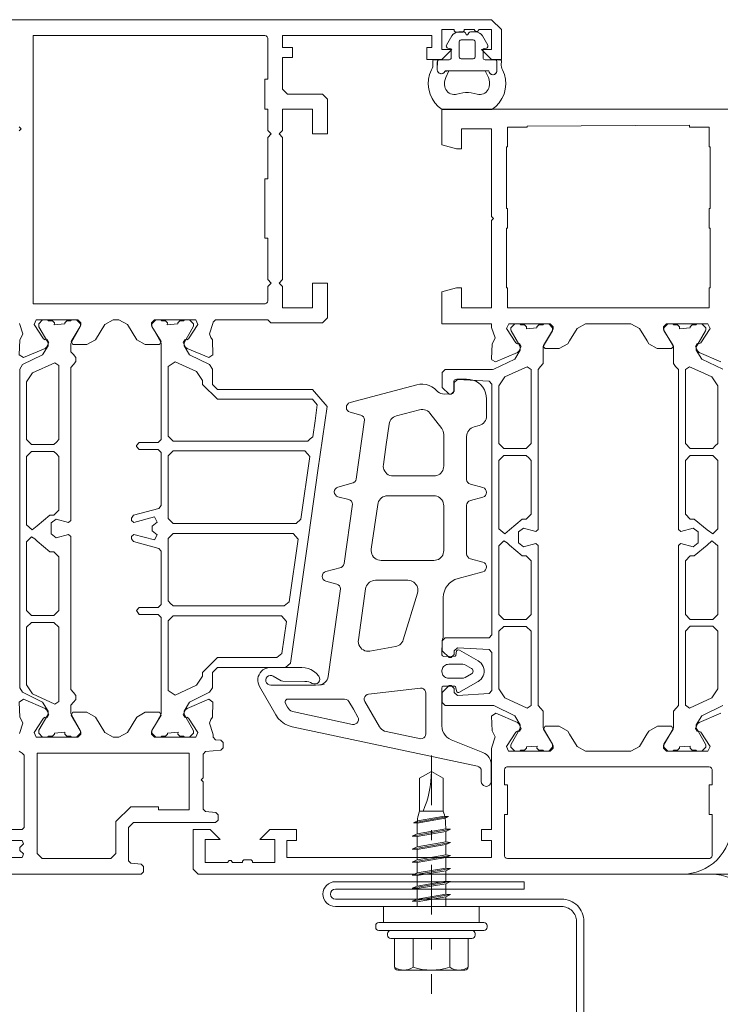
# Paper-space layout 'AD-03 DETAL MONTAŻU OKNA' of a CAD drawing. Header units: millimetres. Extents: x 0 to 420, y 0 to 297.
# Tile 18 of 40: x 161.52 to 168.57, y 46.34 to 56.25. Entities that reach past the tile are written whole.
import ezdxf
from ezdxf.xclip import XClip

# ---------------------------------------------------------------- set-up
doc = ezdxf.new("R2010")
doc.units = ezdxf.units.MM
doc.header["$MEASUREMENT"] = 0
doc.header["$XCLIPFRAME"] = 0
doc.linetypes.add('051017 Zielona dla najemcy +1$0$STRICHPUNKT', pattern=[10, 5, -2.5, 0, -2.5])
doc.layers.add('0_Nr_pióra__10', color=7, linetype='Continuous', lineweight=13, true_color=0x4b4b4b)
doc.layers.add('A_sciany_Nr_pióra__7', color=7, linetype='Continuous', lineweight=18, true_color=0x171717)
doc.layers.add('A_podrys', color=7, linetype='Continuous')
doc.layers.add('A_stolarka_Nr_pióra__3', color=252, linetype='Continuous', lineweight=13)
doc.linetypes.add('IZOLACJA-0_5', pattern='A,0,[1,AD-03 DETAL MONTAŻU OKNA1.Shx,S=2.380952,R=0,X=0,Y=3.53016e-16],-300,0', length=300)

# ---------------------------------------------------------------- blocks, each defined once
blk = doc.blocks.new('Rysunek_1_1', base_point=(-23204.6361, -13199.2849))
at = {"layer": '0_Nr_pióra__10', "color": 251, "linetype": '051017 Zielona dla najemcy +1$0$STRICHPUNKT', "lineweight": 13, "ltscale": 0.1, "true_color": 0x4b4b4b}
blk.add_line((165.6637, 48.8478), (165.6637, 46.4488), dxfattribs=at)
at = {"layer": '0_Nr_pióra__10', "color": 251, "linetype": 'Continuous', "lineweight": 13, "ltscale": 0.1, "true_color": 0x4b4b4b}
for p, q in [((165.6637, 48.6886), (165.5437, 48.6193)), ((165.6637, 48.6886), (165.7837, 48.6193)), ((165.5437, 48.6193), (165.5437, 48.2886)), ((165.7837, 48.6193), (165.7837, 48.2886)), ((165.7837, 48.2886), (165.5437, 48.2886)), ((165.8362, 48.234), (165.4832, 48.1718)), ((165.4832, 48.1718), (165.523, 48.1904)), ((165.4832, 48.1718), (165.5209, 48.1685)), ((165.8008, 48.2166), (165.5209, 48.1685)), ((165.7969, 48.2375), (165.523, 48.1904)), ((165.8362, 48.234), (165.7969, 48.2375)), ((165.8362, 48.234), (165.8007, 48.2175)), ((165.8557, 48.1061), (165.4717, 48.0384)), ((165.4717, 48.0384), (165.5197, 48.0608)), ((165.5197, 48.1324), (165.5197, 48.0608)), ((165.8077, 48.1103), (165.5197, 48.0608)), ((165.8077, 48.0837), (165.5197, 48.0342)), ((165.8077, 48.1324), (165.8077, 48.1103)), ((165.8557, 48.1061), (165.8077, 48.1103)), ((165.8557, 48.1061), (165.8077, 48.0837)), ((165.8077, 48.0837), (165.8077, 47.979)), ((165.4717, 48.0384), (165.5197, 48.0342)), ((165.8557, 47.9748), (165.4717, 47.9071)), ((165.5197, 48.0342), (165.5197, 47.9295)), ((165.8077, 47.979), (165.5197, 47.9295)), ((165.8557, 47.9748), (165.8077, 47.979)), ((165.8557, 47.9748), (165.8077, 47.9524)), ((165.4717, 47.9071), (165.5197, 47.9295)), ((165.4717, 47.9071), (165.5197, 47.9029)), ((165.8077, 47.9524), (165.5197, 47.9029)), ((165.5197, 47.9029), (165.5197, 47.7981)), ((165.8077, 47.9524), (165.8077, 47.8476)), ((165.8557, 47.8434), (165.4717, 47.7757)), ((165.4717, 47.7757), (165.5197, 47.7981)), ((165.4717, 47.7757), (165.5197, 47.7715)), ((165.8077, 47.8476), (165.5197, 47.7981)), ((165.8077, 47.8211), (165.5197, 47.7715)), ((165.5197, 47.7715), (165.5197, 47.6668)), ((165.8557, 47.8434), (165.8077, 47.8476)), ((165.8557, 47.8434), (165.8077, 47.8211)), ((165.8077, 47.8211), (165.8077, 47.7163)), ((165.8557, 47.7121), (165.4717, 47.6444)), ((165.4717, 47.6444), (165.5197, 47.6668)), ((165.8077, 47.7163), (165.5197, 47.6668)), ((165.8077, 47.6897), (165.5197, 47.6402)), ((165.8557, 47.7121), (165.8077, 47.7163)), ((165.8557, 47.7121), (165.8077, 47.6897)), ((165.8077, 47.6897), (165.8077, 47.585)), ((165.4717, 47.6444), (165.5197, 47.6402)), ((165.8557, 47.5808), (165.4717, 47.513)), ((165.5197, 47.6402), (165.5197, 47.5354)), ((165.8077, 47.585), (165.5197, 47.5354)), ((165.8557, 47.5808), (165.8077, 47.585)), ((165.8557, 47.5808), (165.8077, 47.5584)), ((165.4717, 47.513), (165.5197, 47.5354)), ((165.4717, 47.513), (165.5197, 47.5088)), ((165.8077, 47.5584), (165.5197, 47.5088)), ((165.5197, 47.5088), (165.5197, 47.4041)), ((165.8077, 47.5584), (165.8077, 47.4536)), ((165.8557, 47.4494), (165.4717, 47.3817)), ((165.4717, 47.3817), (165.5197, 47.4041)), ((165.4717, 47.3817), (165.5197, 47.3775)), ((165.8077, 47.4536), (165.5197, 47.4041)), ((165.8077, 47.427), (165.5197, 47.3775)), ((165.5197, 47.3775), (165.5197, 47.3286)), ((165.8557, 47.4494), (165.8077, 47.4536)), ((165.8557, 47.4494), (165.8077, 47.427)), ((165.8077, 47.427), (165.8077, 47.3286)), ((166.1917, 47.1686), (165.1357, 47.1686)), ((165.1037, 47.1366), (165.1037, 47.1206)), ((166.1917, 47.0886), (165.1357, 47.0886)), ((166.2237, 47.1366), (166.2237, 47.1206)), ((165.2237, 47.0566), (165.2237, 47.0406)), ((166.0717, 47.0086), (165.2557, 47.0086)), ((165.4789, 47.0086), (165.4789, 46.7177)), ((165.8484, 47.0086), (165.8484, 46.7176)), ((166.1037, 47.0566), (166.1037, 47.0406))]:
    blk.add_line(p, q, dxfattribs=at)
at = {"layer": '0_Nr_pióra__10', "color": 251, "linetype": 'Continuous', "lineweight": 13, "ltscale": 0.1, "true_color": 0x4b4b4b, "flags": 128}
blk.add_lwpolyline([(164.698, 47.4036), (166.973, 47.4036, -0.414214), (167.198, 47.1786), (167.198, 41.3408, 0.414214), (167.348, 41.1908), (173.998, 41.1908, 1), (173.998, 41.2908), (172.098, 41.2908), (172.098, 41.3658), (173.998, 41.3658, -1), (173.998, 41.1158), (167.348, 41.1158, -0.414214), (167.123, 41.3408), (167.123, 47.1786, 0.414214), (166.973, 47.3286), (164.698, 47.3286, -1), (164.698, 47.5786), (166.598, 47.5786), (166.598, 47.5036), (164.698, 47.5036, 1)], format="xyb", close=True, dxfattribs=at)
blk.add_lwpolyline([(166.1437, 47.1686), (166.1437, 47.3286), (165.1837, 47.3286), (165.1837, 47.1686)], dxfattribs=at)
blk.add_lwpolyline([(165.2942, 47.0086), (165.2942, 46.7206, 0.414214), (165.3262, 46.6886), (166.0012, 46.6886, 0.414214), (166.0332, 46.7206), (166.0332, 47.0086)], format="xyb", dxfattribs=at)
blk.add_lwpolyline([(165.2942, 47.0086), (165.2942, 46.7206, 0.414214), (165.3262, 46.6886), (166.0012, 46.6886, 0.414214), (166.0332, 46.7206), (166.0332, 47.0086)], format="xyb", dxfattribs=at)
blk.add_lwpolyline([(165.2942, 47.0086), (165.2942, 46.7206, 0.414214), (165.3262, 46.6886), (166.0012, 46.6886, 0.414214), (166.0332, 46.7206), (166.0332, 47.0086)], format="xyb", dxfattribs=at)
at = {"layer": '0_Nr_pióra__10', "color": 251, "linetype": 'Continuous', "lineweight": 13, "ltscale": 0.1, "true_color": 0x4b4b4b}
for centre, radius, start, end in [((164.6659, 48.6886), 0.9978, 336.36548, 0), ((166.04, 48.1324), 0.5204, 162.5312, 180), ((165.2873, 48.1324), 0.5204, 0, 17.4688), ((165.1357, 47.1366), 0.032, 90, 180), ((166.1917, 47.1366), 0.032, 0, 90), ((165.1357, 47.1206), 0.032, 180, 270), ((165.2557, 47.0566), 0.032, 90, 180), ((166.0717, 47.0566), 0.032, 0, 90), ((166.1917, 47.1206), 0.032, 270, 0), ((165.2557, 47.0406), 0.032, 180, 270), ((166.0717, 47.0406), 0.032, 270, 0), ((165.3866, 46.8497), 0.1612, 235.05614, 304.94386), ((165.6637, 47.2903), 0.6017, 252.11378, 287.87847), ((165.9407, 46.8497), 0.1612, 235.05614, 304.94386)]:
    blk.add_arc(centre, radius, start, end, dxfattribs=at)
at = {"layer": 'A_sciany_Nr_pióra__7', "color": 250, "linetype": 'IZOLACJA-0_5', "lineweight": 18, "ltscale": 0.1, "true_color": 0x171717, "flags": 128}
for points in [[(164.4191, 47.6536), (168.1827, 47.6536, 0.414214), (168.6827, 48.1536), (168.6827, 55.6536, -0.414214), (169.1827, 56.1536), (181.6212, 56.1536)], [(168.9807, 44.2248), (168.9807, 47.1534, 0.414214), (168.4807, 47.6534), (164.679, 47.6534)]]:
    blk.add_lwpolyline(points, format="xyb", dxfattribs=at)
at = {"layer": 'A_stolarka_Nr_pióra__3', "color": 252, "linetype": 'Continuous', "lineweight": 13, "ltscale": 0.1}
for p, q in [((165.8156, 55.9974), (165.8691, 56.09)), ((165.9384, 56.13), (165.9883, 56.13)), ((166.0056, 56.12), (166.0143, 56.105)), ((166.0316, 56.105), (166.0403, 56.12)), ((166.0576, 56.13), (166.1075, 56.13)), ((166.1768, 56.09), (166.2303, 55.9974)), ((165.863, 55.9618), (165.8295, 55.9677)), ((165.863, 55.87), (165.863, 55.9618)), ((166.2164, 55.9677), (166.183, 55.9618)), ((166.183, 55.9618), (166.183, 55.87)), ((165.723, 55.75), (165.723, 55.83)), ((165.743, 55.85), (165.843, 55.85)), ((166.203, 55.85), (166.303, 55.85)), ((166.323, 55.83), (166.323, 55.74)), ((166.243, 55.74), (165.8017, 55.74)), ((165.7441, 50.8248), (165.7417, 50.8271))]:
    blk.add_line(p, q, dxfattribs=at)
at = {"layer": 'A_stolarka_Nr_pióra__3', "color": 252, "linetype": 'Continuous', "lineweight": 13, "ltscale": 0.1, "flags": 128}
for points in [[(161.518, 55.174), (161.538, 55.154), (161.518, 55.134)], [(161.5202, 53.1959), (161.5539, 53.0921), (161.5399, 53.0566), (161.5244, 53.0314), (161.5191, 52.8813), (161.5608, 52.8527), (161.7794, 52.9454), (161.7944, 52.9594), (161.8178, 53.0053), (161.7989, 53.0343), (161.7814, 53.0334), (161.7636, 53.0425), (161.6695, 53.1875), (161.6909, 53.2336), (162.1077, 53.2336), (162.1377, 53.2036), (162.1377, 53.1815), (162.1333, 53.1659), (162.0407, 53.014), (162.0578, 52.9836), (162.2003, 52.984), (162.2856, 53.0319), (162.3795, 53.1857), (162.4648, 53.2336), (162.5212, 53.2336), (162.6066, 53.1857), (162.7004, 53.0319), (162.7858, 52.9836), (162.9283, 52.9836), (162.9454, 53.014), (162.8527, 53.1659), (162.8483, 53.1815), (162.8483, 53.2036), (162.8783, 53.2336), (163.2952, 53.2336), (163.3166, 53.1875), (163.2224, 53.0425), (163.2046, 53.0334), (163.1871, 53.0343), (163.1683, 53.0053), (163.1916, 52.9594), (163.2066, 52.9454), (163.4252, 52.8527), (163.4669, 52.8813), (163.4617, 53.0314), (163.4462, 53.0566), (163.4322, 53.0921), (163.4659, 53.1961), (163.4683, 53.2096), (163.4933, 53.2336), (164.0179, 53.2336), (164.048, 53.2036), (164.5679, 53.2036), (164.6179, 53.2536), (164.6179, 53.6036), (164.4679, 53.6036), (164.4679, 53.3536), (164.1679, 53.3536), (164.1679, 53.5688), (164.1331, 53.6036), (164.1679, 53.6384), (164.1679, 55.0686), (164.1329, 55.1036), (164.1679, 55.1386), (164.1679, 55.3536), (164.4679, 55.3536), (164.4679, 55.1036), (164.6176, 55.1036), (164.6176, 55.4536), (164.5676, 55.5036), (164.2179, 55.5036), (164.1679, 55.5536), (164.1679, 55.8736), (164.2679, 55.8736), (164.2679, 55.9736), (164.1679, 55.9736), (164.1679, 56.0936), (165.6679, 56.0936), (165.6679, 55.9736), (165.6179, 55.9736), (165.6179, 55.8536), (165.7679, 55.8536), (165.8679, 55.9536), (165.7679, 55.9536), (165.7679, 56.1536), (165.893, 56.1536), (165.893, 56.1411), (165.9055, 56.1286), (165.9805, 56.1286), (165.993, 56.1411), (165.993, 56.1536), (166.093, 56.1536), (166.108, 56.1336), (166.128, 56.1336), (166.143, 56.1536), (166.2679, 56.1536), (166.2679, 55.9536), (166.1679, 55.9536), (166.2679, 55.8536), (166.3679, 55.8536), (166.3679, 56.1536), (166.2679, 56.2536), (161.018, 56.2536)], [(169.1179, 55.3536), (165.7679, 55.3536), (165.7679, 55.1737), (165.7679, 54.9938), (165.9179, 54.9536), (165.9679, 54.9536), (165.9679, 55.1538), (166.2679, 55.1538), (166.2679, 54.274), (166.2879, 54.254), (166.2679, 54.234), (166.2679, 53.3536), (165.9679, 53.3536), (165.9679, 53.5536), (165.9148, 53.5536), (165.7679, 53.5142), (165.7679, 53.1936), (166.2679, 53.1936), (166.2675, 53.1669), (166.2698, 53.1554), (166.3035, 53.0516), (166.2895, 53.016), (166.274, 52.9908), (166.2688, 52.8408), (166.2702, 52.8305), (166.308, 52.8112), (166.5291, 52.9049), (166.5441, 52.9189), (166.5674, 52.9647), (166.5486, 52.9938), (166.5311, 52.9929), (166.5133, 53.0019), (166.4191, 53.147), (166.4414, 53.1936), (166.8576, 53.1936), (166.8876, 53.1636), (166.8876, 53.1415), (166.8832, 53.1259), (166.7905, 52.974), (166.7876, 52.9636), (166.8076, 52.9439), (166.9502, 52.9443), (167.0355, 52.9922), (167.0539, 53.0224), (167.1296, 53.1464), (167.215, 53.1943), (167.6711, 53.1941), (167.7564, 53.1461), (167.8321, 53.0221), (167.8505, 52.992), (167.9359, 52.9436), (168.0784, 52.9436), (168.0983, 52.9636), (168.0953, 52.974), (168.0026, 53.1259), (167.9983, 53.1415), (167.9983, 53.1636), (168.0283, 53.1936), (168.4444, 53.1936), (168.4667, 53.147), (168.3726, 53.0019), (168.3548, 52.9929), (168.3373, 52.9938), (168.3184, 52.9647), (168.3418, 52.9189), (168.3568, 52.9049), (168.5754, 52.8121)], [(168.5932, 52.7367), (168.3839, 52.8388), (168.3277, 52.9287), (168.3277, 52.9558), (168.3317, 52.9708), (168.42, 53.1237), (168.4227, 53.1337), (168.4227, 53.1537), (168.3827, 53.1937), (168.3327, 53.1937), (168.3227, 53.1837), (168.2852, 53.1837), (168.2652, 53.1637), (168.2652, 53.1525), (168.1583, 53.1441), (168.1602, 53.1637), (168.1402, 53.1837), (168.1027, 53.1837), (168.0927, 53.1937), (168.0427, 53.1937), (168.0027, 53.1537), (168.0027, 53.1337), (168.0054, 53.1237), (168.0937, 52.9708), (168.0977, 52.9558), (168.0977, 52.7937), (168.1199, 52.7647), (168.1477, 52.7343), (168.1477, 51.1237), (168.1728, 51.1044), (168.2975, 51.1374), (168.3477, 51.0987), (168.3477, 50.9887), (168.2975, 50.95), (168.1728, 50.983), (168.1603, 50.9734), (168.1477, 50.9637), (168.1477, 49.3531), (168.1255, 49.3242), (168.0977, 49.2937), (168.0977, 49.1316), (168.0937, 49.1166), (168.0054, 48.9637), (168.0027, 48.9537), (168.0027, 48.9337), (168.0427, 48.8937), (168.0927, 48.8937), (168.1027, 48.9037), (168.1402, 48.9037), (168.1602, 48.9237), (168.1602, 48.9349), (168.2671, 48.9433), (168.2652, 48.9237), (168.2852, 48.9037), (168.3227, 48.9037), (168.3327, 48.8937), (168.3827, 48.8937), (168.4227, 48.9337), (168.4227, 48.9537), (168.42, 48.9637), (168.3317, 49.1166), (168.3277, 49.1316), (168.3277, 49.1587), (168.3839, 49.2486), (168.5932, 49.3507)], [(159.7587, 47.8234), (161.5481, 47.8234), (161.555, 47.8406), (161.562, 47.8578), (161.5243, 47.894), (161.5243, 47.9228), (161.562, 47.959), (161.5481, 47.9934), (161.4181, 47.9934)], [(161.4181, 48.1034), (161.5481, 48.1034), (161.5681, 48.1234), (161.5677, 48.8535), (161.5477, 48.8734), (161.5181, 48.8934)], [(161.5202, 49.0711), (161.5539, 49.1749), (161.5399, 49.2105), (161.5244, 49.2357), (161.5191, 49.3857), (161.5608, 49.4144), (161.7794, 49.3216), (161.7944, 49.3076), (161.8178, 49.2618), (161.7989, 49.2327), (161.7814, 49.2337), (161.7636, 49.2246), (161.6695, 49.0796), (161.6909, 49.0335), (162.1077, 49.0335), (162.1377, 49.0635), (162.1377, 49.0855), (162.1333, 49.1012), (162.0405, 49.2532), (162.0577, 49.2836), (162.2003, 49.2832), (162.2856, 49.2353), (162.3796, 49.0814), (162.4649, 49.0335), (162.5211, 49.0335), (162.6065, 49.0814), (162.7004, 49.2353), (162.7858, 49.2836), (162.9284, 49.2836), (162.9455, 49.2532), (162.8527, 49.1012), (162.8483, 49.0855), (162.8483, 49.0635), (162.8783, 49.0335), (163.2952, 49.0335), (163.3166, 49.0796), (163.2224, 49.2246), (163.2046, 49.2337), (163.1871, 49.2327), (163.1683, 49.2618), (163.1916, 49.3076), (163.2066, 49.3216), (163.4252, 49.4144), (163.4669, 49.3857), (163.4617, 49.2357), (163.4462, 49.2105), (163.4322, 49.1749), (163.4666, 49.069), (163.469, 49.0537), (163.4691, 49.0329), (163.4919, 49.0081), (163.5459, 49.0034), (163.5687, 48.9785), (163.5687, 48.9264), (163.5459, 48.9015), (163.3918, 48.888), (163.369, 48.8631), (163.369, 48.6235), (163.349, 48.6035), (163.369, 48.5835), (163.369, 48.3095), (163.3918, 48.2846), (163.4959, 48.2755), (163.5187, 48.2505), (163.5187, 48.1985), (163.4937, 48.1735), (162.6691, 48.1735), (162.6191, 48.1235), (162.6191, 47.7894), (162.6419, 47.7645), (162.7459, 47.7554), (162.7687, 47.7305), (162.7687, 47.6784), (162.7437, 47.6534), (158.8687, 47.6534)], [(168.5751, 49.2746), (168.3565, 49.1818), (168.3415, 49.1678), (168.3181, 49.122), (168.337, 49.0929), (168.3545, 49.0938), (168.3723, 49.0847), (168.4665, 48.9397), (168.445, 48.8936), (168.0282, 48.8936), (167.9982, 48.9236), (167.9982, 48.9457), (168.0026, 48.9613), (168.0952, 49.1131), (168.0782, 49.1436), (167.9382, 49.1436), (167.8505, 49.0952), (167.832, 49.065), (167.7564, 48.941), (167.671, 48.8931), (167.215, 48.8929), (167.1296, 48.9408), (167.0539, 49.0648), (167.0355, 49.095), (166.9501, 49.1429), (166.8078, 49.1433), (166.7907, 49.1129), (166.8832, 48.9613), (166.8875, 48.9457), (166.8875, 48.9236), (166.8575, 48.8936), (166.4407, 48.8936), (166.4193, 48.9397), (166.5134, 49.0847), (166.5313, 49.0938), (166.5487, 49.0929), (166.5676, 49.122), (166.5443, 49.1678), (166.5292, 49.1818), (166.3107, 49.2746), (166.269, 49.2459), (166.2742, 49.0958), (166.2897, 49.0706), (166.3037, 49.0351), (166.27, 48.9313), (166.2675, 48.9158), (166.2682, 48.1034), (166.1683, 48.1034), (166.1683, 47.9934), (166.2683, 47.9934), (166.2683, 47.8234), (164.2086, 47.8234), (164.2086, 47.9934), (164.3086, 47.9934), (164.3086, 48.1034), (164.0386, 48.1034), (163.9386, 48.0034), (164.0886, 48.0034), (164.0886, 47.7734), (163.8636, 47.7734), (163.8636, 47.7859), (163.8511, 47.7984), (163.7761, 47.7984), (163.7636, 47.7859), (163.7636, 47.7734), (163.6636, 47.7734), (163.6486, 47.7934), (163.6286, 47.7934), (163.6136, 47.7734), (163.3886, 47.7734), (163.3886, 48.0034), (163.5386, 48.0034), (163.4386, 48.1034), (163.2686, 48.1034), (163.2686, 47.7034), (163.2936, 47.6784), (163.3186, 47.6534), (169.1179, 47.6534)]]:
    blk.add_lwpolyline(points, dxfattribs=at)
for points in [[(161.6581, 54.7436), (161.6579, 56.0936), (163.9879, 56.0936), (164.0016, 56.0903), (164.0122, 56.0812), (164.0176, 56.0683), (164.0179, 55.6536), (163.9879, 55.6536), (163.9879, 55.3536), (164.0179, 55.3536), (164.0179, 55.1386), (164.0529, 55.1036), (164.0179, 55.0686), (164.0179, 54.6536), (163.9879, 54.6536), (163.9879, 54.0536), (164.0179, 54.0536), (164.0179, 53.6388), (164.0531, 53.6036), (164.0179, 53.5684), (164.0179, 53.4237), (164.0147, 53.41), (164.0056, 53.3994), (163.9926, 53.394), (161.6582, 53.3937)], [(166.083, 55.86), (165.963, 55.86), (165.953, 55.8627), (165.9456, 55.87), (165.943, 55.88), (165.943, 56.03), (165.9456, 56.04), (165.953, 56.0473), (165.963, 56.05), (166.083, 56.05), (166.093, 56.0473), (166.1003, 56.04), (166.103, 56.03), (166.103, 55.88), (166.1003, 55.87), (166.093, 55.8627)], [(165.7717, 55.35), (165.7324, 55.381), (165.6986, 55.4179), (165.6711, 55.4597), (165.6506, 55.5053), (165.6376, 55.5536), (165.6325, 55.6034), (165.6354, 55.6534), (165.6462, 55.7022), (165.6647, 55.7487), (165.6723, 55.7628), (165.6774, 55.7779), (165.6799, 55.7937), (165.6798, 55.8097), (165.6771, 55.8254), (165.6772, 55.8381), (165.6816, 55.85), (165.743, 55.85), (165.7312, 55.8462), (165.7239, 55.8362), (165.723, 55.75), (165.7252, 55.7367), (165.7319, 55.7248), (165.742, 55.7159), (165.7546, 55.7109), (165.7681, 55.7103), (165.781, 55.7143), (165.7919, 55.7224), (165.7994, 55.7336), (165.8397, 55.74), (165.8089, 55.6725), (165.8008, 55.6501), (165.7963, 55.6267), (165.7956, 55.603), (165.7987, 55.5794), (165.8032, 55.564), (165.8102, 55.5495), (165.8193, 55.5364), (165.8305, 55.5249), (165.8433, 55.5153), (165.8575, 55.5079), (165.8728, 55.5029), (165.8886, 55.5003), (165.9046, 55.5003), (165.9204, 55.5029), (165.981, 55.5178), (166.0084, 55.5223), (166.0362, 55.5223), (166.0637, 55.5178), (166.1242, 55.5029), (166.14, 55.5003), (166.1561, 55.5003), (166.1719, 55.5029), (166.1871, 55.5079), (166.2013, 55.5153), (166.2142, 55.5249), (166.2253, 55.5364), (166.2345, 55.5495), (166.2414, 55.564), (166.246, 55.5794), (166.249, 55.6024), (166.2484, 55.6256), (166.2443, 55.6484), (166.2366, 55.6704), (166.2062, 55.74), (166.243, 55.74), (166.2451, 55.727), (166.2514, 55.7154), (166.2611, 55.7065), (166.2731, 55.7012), (166.2863, 55.7001), (166.299, 55.7034), (166.3101, 55.7106), (166.3181, 55.721), (166.3224, 55.7334), (166.323, 55.83), (166.3191, 55.8417), (166.3091, 55.849), (166.363, 55.85), (166.3674, 55.8381), (166.3676, 55.8254), (166.3648, 55.8097), (166.3647, 55.7937), (166.3673, 55.7779), (166.3724, 55.7628), (166.3799, 55.7487), (166.3984, 55.7022), (166.4092, 55.6534), (166.4121, 55.6034), (166.407, 55.5536), (166.3941, 55.5053), (166.3736, 55.4597), (166.3461, 55.4179), (166.3122, 55.381), (166.273, 55.35)], [(166.6283, 55.1836), (168.2578, 55.1936), (168.2578, 55.1736), (168.4578, 55.1736), (168.4578, 54.9736), (168.468, 54.9736), (168.468, 54.354), (168.4578, 54.354), (168.4578, 54.154), (168.468, 54.154), (168.4681, 53.5538), (168.4578, 53.5538), (168.4578, 53.3538), (166.4283, 53.3547), (166.4283, 53.5538), (166.418, 53.5538), (166.4181, 54.154), (166.4283, 54.154), (166.4283, 54.354), (166.4181, 54.354), (166.4182, 54.9736), (166.4283, 54.9736), (166.4283, 55.1736), (166.6283, 55.1736)], [(161.5245, 52.7375), (161.5245, 51.1335), (161.5245, 50.3315), (161.5245, 49.5295), (161.5525, 49.4846), (161.7535, 49.3861), (161.8095, 49.2963), (161.8095, 49.2722), (161.8054, 49.2572), (161.7171, 49.1042), (161.7145, 49.0942), (161.7145, 49.0736), (161.7545, 49.0336), (161.8045, 49.0336), (161.8145, 49.0436), (161.852, 49.0436), (161.872, 49.0636), (161.872, 49.0748), (161.9788, 49.0832), (161.977, 49.0636), (161.997, 49.0436), (162.0345, 49.0436), (162.0445, 49.0336), (162.0945, 49.0336), (162.1345, 49.0736), (162.1345, 49.0942), (162.1318, 49.1042), (162.0435, 49.2572), (162.0395, 49.2722), (162.0395, 49.3543), (162.0645, 49.3839), (162.0895, 49.4135), (162.0895, 49.4535), (162.0645, 49.4831), (162.0395, 49.5127), (162.0395, 51.0533), (162.0143, 51.073), (161.8898, 51.0396), (161.8395, 51.0783), (161.8395, 51.1891), (161.8898, 51.2277), (162.0143, 51.1943), (162.0395, 51.214), (162.0395, 52.7543), (162.0645, 52.7839), (162.0895, 52.8135), (162.0895, 52.8535), (162.0645, 52.8831), (162.0395, 52.9127), (162.0395, 52.9948), (162.0435, 53.0098), (162.1318, 53.1628), (162.1345, 53.1728), (162.1345, 53.1934), (162.0945, 53.2334), (162.0445, 53.2334), (162.0345, 53.2234), (161.997, 53.2234), (161.977, 53.2034), (161.977, 53.1922), (161.8701, 53.1838), (161.872, 53.2034), (161.852, 53.2234), (161.8145, 53.2234), (161.8045, 53.2334), (161.7545, 53.2334), (161.7145, 53.1934), (161.7145, 53.1728), (161.7171, 53.1628), (161.8054, 53.0098), (161.8095, 52.9948), (161.8095, 52.9708), (161.7535, 52.881), (161.5525, 52.7824)], [(164.2469, 49.7764), (164.431, 51.0694), (164.523, 51.716), (164.6151, 52.3625), (164.4666, 52.5336), (163.5116, 52.5336), (163.4616, 52.5836), (163.4616, 52.7375), (163.4336, 52.7824), (163.2326, 52.881), (163.1766, 52.9708), (163.1766, 52.9948), (163.1806, 53.0098), (163.2689, 53.1628), (163.2716, 53.1728), (163.2716, 53.1934), (163.2316, 53.2334), (163.1816, 53.2334), (163.1716, 53.2234), (163.1341, 53.2234), (163.1141, 53.2034), (163.1141, 53.1922), (163.0072, 53.1838), (163.0091, 53.2034), (162.9891, 53.2234), (162.9516, 53.2234), (162.9416, 53.2334), (162.8916, 53.2334), (162.8516, 53.1934), (162.8516, 53.1728), (162.8543, 53.1628), (162.9426, 53.0098), (162.9466, 52.9948), (162.9466, 52.0284), (162.9166, 51.9984), (162.7266, 51.9984), (162.6966, 51.9684), (162.6966, 51.9584), (162.7266, 51.9284), (162.9166, 51.9284), (162.9466, 51.8984), (162.9466, 51.3635), (162.9244, 51.3345), (162.6688, 51.266), (162.6466, 51.2371), (162.6466, 51.214), (162.6718, 51.1944), (162.8788, 51.2498), (162.9061, 51.198), (162.8574, 51.1565), (162.8574, 51.1109), (162.9061, 51.0693), (162.8788, 51.0175), (162.6718, 51.073), (162.6466, 51.0533), (162.6466, 51.0303), (162.6688, 51.0013), (162.9244, 50.9328), (162.9466, 50.9039), (162.9466, 50.3686), (162.9166, 50.3386), (162.7266, 50.3386), (162.6966, 50.3086), (162.7266, 50.2686), (162.9166, 50.2686), (162.9466, 50.2386), (162.9466, 49.2722), (162.9426, 49.2572), (162.8543, 49.1043), (162.8516, 49.0943), (162.8516, 49.0736), (162.8916, 49.0336), (162.9416, 49.0336), (162.9516, 49.0436), (162.9891, 49.0436), (163.0091, 49.0636), (163.0091, 49.0748), (163.116, 49.0833), (163.1141, 49.0636), (163.1341, 49.0436), (163.1716, 49.0436), (163.1816, 49.0336), (163.2316, 49.0336), (163.2716, 49.0736), (163.2716, 49.0943), (163.2689, 49.1043), (163.1806, 49.2572), (163.1766, 49.2722), (163.1766, 49.2963), (163.2326, 49.3861), (163.4336, 49.4846), (163.4616, 49.5295), (163.4616, 49.6836), (163.5116, 49.7336), (164.1974, 49.7335)], [(165.7732, 52.7036), (165.7732, 52.6286), (165.7732, 52.5536), (165.8432, 52.4836), (165.8632, 52.4836), (165.8932, 52.5136), (165.8932, 52.6036), (165.9249, 52.6335), (166.2449, 52.6152), (166.2732, 52.5853), (166.2732, 51.3244), (166.2732, 50.0636), (166.2432, 50.0336), (165.8032, 50.0336), (165.7732, 50.0036), (165.7732, 49.9036), (165.8432, 49.8336), (165.8632, 49.8336), (165.8932, 49.8636), (165.8932, 49.9036), (165.9249, 49.9335), (166.2449, 49.9152), (166.2732, 49.8853), (166.2732, 49.5019), (166.2449, 49.472), (165.9249, 49.4536), (165.8932, 49.4836), (165.8932, 49.5236), (165.8632, 49.5536), (165.8432, 49.5536), (165.7732, 49.4836), (165.7732, 49.3836), (165.8032, 49.3536), (166.2795, 49.3536), (166.2927, 49.3506), (166.502, 49.2485), (166.5582, 49.1586), (166.5582, 49.1315), (166.5541, 49.1165), (166.4658, 48.9636), (166.4632, 48.9536), (166.4632, 48.9336), (166.5032, 48.8936), (166.5532, 48.8936), (166.5632, 48.9036), (166.6007, 48.9036), (166.6207, 48.9236), (166.6207, 48.9348), (166.7275, 48.9432), (166.7257, 48.9236), (166.7457, 48.9036), (166.7832, 48.9036), (166.7932, 48.8936), (166.8432, 48.8936), (166.8832, 48.9336), (166.8832, 48.9536), (166.8805, 48.9636), (166.7922, 49.1165), (166.7882, 49.1315), (166.7882, 49.2936), (166.7659, 49.3226), (166.7382, 49.353), (166.7382, 50.9636), (166.713, 50.9829), (166.5884, 50.9499), (166.5382, 50.9886), (166.5382, 51.0986), (166.5884, 51.1373), (166.713, 51.1043), (166.7382, 51.1236), (166.7382, 52.7342), (166.7604, 52.7631), (166.7882, 52.7936), (166.7882, 52.9557), (166.7922, 52.9707), (166.8805, 53.1236), (166.8832, 53.1336), (166.8832, 53.1536), (166.8432, 53.1936), (166.7932, 53.1936), (166.7832, 53.1836), (166.7457, 53.1836), (166.7257, 53.1636), (166.7257, 53.1524), (166.6188, 53.144), (166.6207, 53.1636), (166.6007, 53.1836), (166.5632, 53.1836), (166.5532, 53.1936), (166.5032, 53.1936), (166.4632, 53.1536), (166.4632, 53.1336), (166.4658, 53.1236), (166.5541, 52.9707), (166.5582, 52.9557), (166.5582, 52.9286), (166.502, 52.8387), (166.2927, 52.7366), (166.2795, 52.7336), (165.8032, 52.7336)], [(161.5929, 52.3182), (161.5929, 52.6078), (161.6515, 52.6988), (161.8755, 52.8009), (161.9179, 52.7736), (161.9179, 52.0286), (161.8929, 52.0036), (161.8679, 51.9786), (161.6429, 51.9786), (161.5929, 52.0286)], [(164.4933, 52.2165), (164.4705, 52.0564), (164.4457, 52.0349), (164.421, 52.0134), (163.0666, 52.0134), (163.0166, 52.0634), (163.0166, 52.7646), (163.0873, 52.8101), (163.303, 52.712), (163.3616, 52.621), (163.3616, 52.5836), (163.5116, 52.4336), (164.4666, 52.4336), (164.5161, 52.3765)], [(166.5137, 52.7098), (166.6257, 52.7609), (166.6682, 52.7336), (166.6682, 51.9886), (166.6432, 51.9636), (166.6182, 51.9386), (166.3932, 51.9386), (166.3432, 51.9886), (166.3432, 52.5678), (166.4017, 52.6588)], [(168.3722, 52.7099), (168.4842, 52.6589), (168.5427, 52.5679), (168.5427, 51.9887), (168.5177, 51.9637), (168.4927, 51.9387), (168.2677, 51.9387), (168.2177, 51.9887), (168.2177, 52.7337), (168.2601, 52.761)], [(164.2648, 49.1375), (165.1954, 48.9397), (166.1259, 48.7419), (166.1417, 48.7356), (166.1544, 48.7244), (166.1627, 48.7097), (166.1655, 48.693), (166.1655, 48.588), (166.1683, 48.5718), (166.1761, 48.5573), (166.1882, 48.5461), (166.2033, 48.5395), (166.2197, 48.5382), (166.2356, 48.5422), (166.2494, 48.5512), (166.2595, 48.5642), (166.2649, 48.5798), (166.2655, 48.7689), (166.2622, 48.7896), (166.2554, 48.8095), (166.2455, 48.828), (166.2327, 48.8446), (166.2174, 48.8589), (166.1999, 48.8705), (166.1807, 48.879), (165.8623, 49.0077), (165.8396, 49.0191), (165.8192, 49.0343), (165.8016, 49.0526), (165.7874, 49.0737), (165.777, 49.0969), (165.7706, 49.1214), (165.7684, 49.1467), (165.7684, 49.5267), (165.7723, 49.5385), (165.7823, 49.5458), (165.8434, 49.5467), (165.8984, 49.5467), (165.9071, 49.5417), (165.9154, 49.4983), (165.9198, 49.4889), (165.9282, 49.483), (165.9385, 49.482), (166.1333, 49.5927), (166.1492, 49.6037), (166.1632, 49.6171), (166.1748, 49.6325), (166.1838, 49.6496), (166.1899, 49.668), (166.1931, 49.6871), (166.1931, 49.7064), (166.1899, 49.7255), (166.1838, 49.7438), (166.1748, 49.761), (166.1632, 49.7764), (166.1492, 49.7898), (166.1333, 49.8008), (165.9451, 49.9091), (165.9351, 49.9117), (165.9251, 49.9091), (165.9178, 49.9017), (165.9083, 49.855), (165.9019, 49.8473), (165.7884, 49.8467), (165.7761, 49.851), (165.769, 49.8619), (165.7706, 50.0055), (165.7741, 50.019), (165.7834, 50.0367), (165.7834, 50.4384), (165.7861, 50.4709), (165.7941, 50.5026), (165.8071, 50.5326), (165.8248, 50.5601), (165.8467, 50.5843), (165.8723, 50.6046), (165.9009, 50.6205), (165.9317, 50.6315), (166.1814, 50.6984), (166.1962, 50.7052), (166.2081, 50.7163), (166.2158, 50.7307), (166.2184, 50.7467), (166.2158, 50.7628), (166.2081, 50.7772), (166.1962, 50.7883), (166.1814, 50.795), (166.0555, 50.8288), (166.0407, 50.8355), (166.0288, 50.8466), (166.0211, 50.861), (166.0184, 50.8771), (166.0184, 51.3664), (166.0211, 51.3825), (166.0288, 51.3969), (166.0407, 51.408), (166.0555, 51.4147), (166.1814, 51.4484), (166.1962, 51.4552), (166.2081, 51.4663), (166.2158, 51.4807), (166.2184, 51.4967), (166.2158, 51.5128), (166.2081, 51.5272), (166.1962, 51.5383), (166.1814, 51.545), (166.0555, 51.5788), (166.0407, 51.5855), (166.0288, 51.5966), (166.0211, 51.611), (166.0184, 51.6271), (166.0184, 52.0597), (166.0198, 52.076), (166.0238, 52.0918), (166.0303, 52.1068), (166.0391, 52.1206), (166.0501, 52.1327), (166.0629, 52.1428), (166.0772, 52.1508), (166.0926, 52.1563), (166.1443, 52.1702), (166.1597, 52.1757), (166.174, 52.1836), (166.1868, 52.1938), (166.1978, 52.2059), (166.2066, 52.2196), (166.2131, 52.2346), (166.2171, 52.2505), (166.2184, 52.2667), (166.2184, 52.4367), (166.216, 52.468), (166.2087, 52.4985), (166.1966, 52.5275), (166.1802, 52.5543), (166.1599, 52.5782), (166.136, 52.5985), (166.1092, 52.6149), (166.0802, 52.627), (166.0497, 52.6343), (166.0184, 52.6367), (165.9184, 52.6367), (165.9048, 52.6335), (165.8942, 52.6244), (165.8888, 52.6114), (165.8884, 52.5167), (165.8852, 52.5031), (165.8761, 52.4925), (165.8631, 52.4871), (165.7921, 52.4867), (165.7753, 52.4882), (165.759, 52.4924), (165.7437, 52.4992), (165.7297, 52.5085), (165.7175, 52.5201), (165.6947, 52.5418), (165.6689, 52.5597), (165.6405, 52.5733), (165.6103, 52.5823), (165.5791, 52.5865), (165.5476, 52.5857), (165.5167, 52.5799), (164.8455, 52.4001), (164.8307, 52.3934), (164.8188, 52.3822), (164.8111, 52.3679), (164.8084, 52.3518), (164.8111, 52.3357), (164.8188, 52.3214), (164.8307, 52.3102), (164.8455, 52.3035), (164.9545, 52.2743), (164.9691, 52.2677), (164.9809, 52.2568), (164.9887, 52.2428), (164.9915, 52.227), (164.9073, 51.6305), (164.9023, 51.6147), (164.8923, 51.6014), (164.8786, 51.5921), (164.7245, 51.5501), (164.7097, 51.5434), (164.6978, 51.5322), (164.6901, 51.5179), (164.6875, 51.5018), (164.6901, 51.4857), (164.6978, 51.4714), (164.7097, 51.4602), (164.7245, 51.4535), (164.8335, 51.4243), (164.8481, 51.4177), (164.8599, 51.4068), (164.8677, 51.3928), (164.8706, 51.377), (164.7863, 50.7805), (164.7813, 50.7647), (164.7714, 50.7514), (164.7576, 50.7421), (164.6036, 50.7001), (164.5887, 50.6934), (164.5768, 50.6822), (164.5692, 50.6679), (164.5665, 50.6518), (164.5692, 50.6357), (164.5768, 50.6214), (164.5887, 50.6102), (164.6036, 50.6035), (164.7125, 50.5743), (164.7272, 50.5677), (164.739, 50.5568), (164.7467, 50.5428), (164.7496, 50.527), (164.6245, 49.6436), (164.6207, 49.627), (164.6141, 49.6114), (164.605, 49.597), (164.5936, 49.5844), (164.5802, 49.574), (164.5652, 49.5659), (164.5491, 49.5605), (164.5323, 49.5579), (164.5851, 49.5643), (164.5418, 49.5586), (164.4982, 49.5567), (164.0484, 49.5567), (164.0321, 49.5593), (164.0174, 49.5671), (164.0062, 49.5792), (163.9997, 49.5944), (163.9985, 49.611), (164.0029, 49.627), (164.0123, 49.6406), (164.0256, 49.6504), (164.0415, 49.6552), (164.0581, 49.6544), (164.0734, 49.6483), (164.1542, 49.6017), (164.1705, 49.5957), (164.3911, 49.595), (164.4107, 49.5937), (164.4299, 49.5898), (164.4485, 49.5835), (164.4662, 49.5748), (164.482, 49.569), (164.4988, 49.5687), (164.5148, 49.574), (164.5281, 49.5844), (164.5372, 49.5986), (164.5411, 49.615), (164.5393, 49.6318), (164.532, 49.647), (164.5036, 49.6764), (164.4798, 49.6968), (164.453, 49.7132), (164.424, 49.7252), (164.3935, 49.7325), (164.3622, 49.735), (164.0484, 49.735), (164.0276, 49.7336), (164.0073, 49.7289), (163.988, 49.7209), (163.9702, 49.7099), (163.9545, 49.6962), (163.9412, 49.6801), (163.9307, 49.6621), (163.9233, 49.6426), (163.9191, 49.6221), (163.9183, 49.6013), (163.9209, 49.5806), (163.9268, 49.5605), (163.9359, 49.5417), (164.1003, 49.257), (164.1241, 49.2227), (164.1534, 49.1928), (164.1872, 49.1682), (164.2247, 49.1496)], [(165.2095, 51.9798), (165.2385, 52.1837), (165.2423, 52.1999), (165.2486, 52.2153), (165.2574, 52.2294), (165.2685, 52.2419), (165.2815, 52.2524), (165.296, 52.2605), (165.3117, 52.2662), (165.5436, 52.3283), (165.5601, 52.3313), (165.5768, 52.3315), (165.5932, 52.3289), (165.6091, 52.3236), (165.6238, 52.3157), (165.637, 52.3056), (165.6483, 52.2933), (165.7672, 52.1411), (165.7763, 52.1273), (165.783, 52.1121), (165.7871, 52.096), (165.7884, 52.0795), (165.7884, 51.7617), (165.7872, 51.7461), (165.7835, 51.7308), (165.7775, 51.7163), (165.7693, 51.703), (165.7592, 51.691), (165.7472, 51.6808), (165.7338, 51.6726), (165.7193, 51.6666), (165.7041, 51.663), (165.6884, 51.6617), (165.2795, 51.6617), (165.2625, 51.6632), (165.2459, 51.6676), (165.2304, 51.6746), (165.2162, 51.6843), (165.204, 51.6962), (165.1939, 51.71), (165.1864, 51.7254), (165.1815, 51.7418), (165.1796, 51.7588), (165.1805, 51.7758)], [(161.8929, 51.8836), (161.9179, 51.8586), (161.9179, 51.3186), (161.8929, 51.2936), (161.8679, 51.2686), (161.8279, 51.2686), (161.6998, 51.1603), (161.6505, 51.1186), (161.5929, 51.1686), (161.5929, 51.8586), (161.6429, 51.9086), (161.8679, 51.9086)], [(164.4173, 51.8849), (164.442, 51.8564), (164.3524, 51.2266), (164.3029, 51.1836), (163.0679, 51.1837), (163.0166, 51.2337), (163.0166, 51.8634), (163.0666, 51.9134), (164.3925, 51.9134)], [(166.6432, 51.8436), (166.6682, 51.8186), (166.6682, 51.2786), (166.6432, 51.2536), (166.6182, 51.2286), (166.5782, 51.2286), (166.45, 51.1203), (166.4007, 51.0786), (166.3432, 51.1286), (166.3432, 51.8186), (166.3932, 51.8686), (166.6182, 51.8686)], [(168.5177, 51.8437), (168.5427, 51.8187), (168.5427, 51.1287), (168.5177, 51.1037), (168.4927, 51.0787), (168.4359, 51.1204), (168.3077, 51.2287), (168.2677, 51.2287), (168.2177, 51.2787), (168.2177, 51.8187), (168.2677, 51.8687), (168.4927, 51.8687)], [(165.7592, 51.4325), (165.7693, 51.4205), (165.7775, 51.4071), (165.7835, 51.3926), (165.7872, 51.3774), (165.7884, 51.3617), (165.7884, 50.9117), (165.7872, 50.8961), (165.7835, 50.8808), (165.7775, 50.8663), (165.7693, 50.853), (165.7592, 50.841), (165.7472, 50.8308), (165.7338, 50.8226), (165.7193, 50.8166), (165.7041, 50.813), (165.6884, 50.8117), (165.1585, 50.8117), (165.1415, 50.8132), (165.125, 50.8176), (165.1094, 50.8246), (165.0953, 50.8343), (165.083, 50.8462), (165.0729, 50.86), (165.0654, 50.8754), (165.0605, 50.8918), (165.0586, 50.9088), (165.0595, 50.9258), (165.1236, 51.3758), (165.1271, 51.3913), (165.1329, 51.4061), (165.1411, 51.4197), (165.1513, 51.4318), (165.1632, 51.4422), (165.1767, 51.4506), (165.1913, 51.4567), (165.2068, 51.4605), (165.2226, 51.4617), (165.6884, 51.4617), (165.7041, 51.4605), (165.7193, 51.4569), (165.7338, 51.4508), (165.7472, 51.4426)], [(161.6751, 51.0278), (161.6998, 51.007), (161.8279, 50.8986), (161.8679, 50.8986), (161.9179, 50.8486), (161.9179, 50.3086), (161.8679, 50.2586), (161.6429, 50.2586), (161.5929, 50.3086), (161.5929, 50.9986), (161.6429, 51.0486)], [(163.0416, 50.3786), (163.0166, 50.4036), (163.0166, 51.0337), (163.0666, 51.0837), (164.2744, 51.0836), (164.3239, 51.0266), (164.2342, 50.3966), (164.1847, 50.3536), (163.0666, 50.3536)], [(166.4253, 50.9878), (166.45, 50.9669), (166.5782, 50.8586), (166.6182, 50.8586), (166.6682, 50.8086), (166.6682, 50.2686), (166.6182, 50.2186), (166.3932, 50.2186), (166.3432, 50.2686), (166.3432, 50.9586), (166.3932, 51.0086)], [(168.5177, 50.9837), (168.5427, 50.9587), (168.5427, 50.2687), (168.4927, 50.2187), (168.2677, 50.2187), (168.2177, 50.2687), (168.2177, 50.8087), (168.2677, 50.8587), (168.3077, 50.8587), (168.4359, 50.967), (168.4852, 51.0087)], [(165.5088, 50.5712), (165.5171, 50.558), (165.5232, 50.5438), (165.527, 50.5287), (165.5284, 50.5132), (165.5275, 50.4977), (165.5241, 50.4825), (165.3808, 50.014), (165.3751, 49.9994), (165.3671, 49.9858), (165.3571, 49.9737), (165.3454, 49.9633), (165.3321, 49.9549), (165.3177, 49.9486), (165.3026, 49.9447), (165.0458, 49.8994), (165.0288, 49.8979), (165.0117, 49.8993), (164.9951, 49.9037), (164.9795, 49.9107), (164.9654, 49.9204), (164.953, 49.9323), (164.9429, 49.9461), (164.9354, 49.9615), (164.9305, 49.9779), (164.9285, 49.9949), (164.9295, 50.012), (165.0026, 50.5258), (165.0061, 50.5413), (165.012, 50.5561), (165.0201, 50.5697), (165.0303, 50.5818), (165.0423, 50.5922), (165.0557, 50.6006), (165.0704, 50.6067), (165.0858, 50.6105), (165.1016, 50.6117), (165.4284, 50.6117), (165.4439, 50.6105), (165.4591, 50.6069), (165.4735, 50.601), (165.4868, 50.593), (165.4986, 50.583)], [(164.183, 50.0366), (164.1602, 49.8766), (164.1107, 49.8336), (163.5116, 49.8336), (163.3616, 49.6836), (163.3616, 49.6464), (163.303, 49.5553), (163.0873, 49.4573), (163.0166, 49.5028), (163.0166, 50.2036), (163.0416, 50.2286), (163.0666, 50.2536), (164.1562, 50.2536), (164.2057, 50.1966)], [(161.7554, 50.1886), (161.8679, 50.1886), (161.9179, 50.1386), (161.9179, 49.3936), (161.8755, 49.3663), (161.6515, 49.4684), (161.5929, 49.5594), (161.5929, 50.1386), (161.6429, 50.1886)], [(166.3432, 49.809), (166.3432, 50.0986), (166.3932, 50.1486), (166.6182, 50.1486), (166.6682, 50.0986), (166.6682, 49.3536), (166.6257, 49.3263), (166.4017, 49.4284), (166.3432, 49.5194)], [(168.2177, 49.7262), (168.2177, 50.0987), (168.2677, 50.1487), (168.4927, 50.1487), (168.5427, 50.0987), (168.5427, 49.5195), (168.4842, 49.4285), (168.2601, 49.3264), (168.2177, 49.3537)], [(165.9086, 49.6267), (165.8384, 49.6267), (165.8269, 49.6277), (165.8157, 49.6305), (165.8051, 49.6352), (165.7954, 49.6415), (165.7869, 49.6493), (165.7798, 49.6585), (165.7743, 49.6686), (165.7706, 49.6796), (165.7687, 49.691), (165.7687, 49.7025), (165.7706, 49.7139), (165.7743, 49.7249), (165.7798, 49.735), (165.7869, 49.7442), (165.7954, 49.752), (165.8051, 49.7583), (165.8157, 49.763), (165.8269, 49.7658), (165.8384, 49.7667), (165.9788, 49.7667), (165.9959, 49.7637), (166.0684, 49.7227), (166.0764, 49.716), (166.0816, 49.707), (166.0834, 49.6967), (166.0816, 49.6865), (166.0764, 49.6775), (166.0684, 49.6708), (166.0038, 49.6334), (165.9875, 49.6275)], [(165.0685, 49.2653), (165.0318, 49.3289), (164.9951, 49.3924), (164.9894, 49.4078), (164.9889, 49.4242), (164.9938, 49.4399), (165.0035, 49.4532), (165.017, 49.4626), (165.0328, 49.4671), (165.5528, 49.5264), (165.5695, 49.5254), (165.585, 49.519), (165.5975, 49.5079), (165.6056, 49.4932), (165.6084, 49.4767), (165.6084, 49.067), (165.6058, 49.0511), (165.5983, 49.0368), (165.5867, 49.0257), (165.5721, 49.0189), (165.5561, 49.017), (165.2077, 49.0904), (165.1917, 49.0952), (165.1767, 49.1027), (165.1632, 49.1125), (165.1515, 49.1245), (165.1419, 49.1382)], [(164.8788, 49.3139), (164.9238, 49.2361), (164.9295, 49.2207), (164.93, 49.2044), (164.9252, 49.1887), (164.9155, 49.1755), (164.9021, 49.166), (164.8864, 49.1614), (164.8701, 49.1622), (164.2828, 49.287), (164.2668, 49.2918), (164.2518, 49.2993), (164.2383, 49.3091), (164.2265, 49.3211), (164.217, 49.3348), (164.1957, 49.3717), (164.1921, 49.3815), (164.1921, 49.392), (164.1957, 49.4017), (164.2024, 49.4097), (164.2114, 49.4149), (164.2216, 49.4167), (164.7906, 49.4167), (164.8077, 49.4137), (164.8227, 49.405), (164.8339, 49.3917)], [(161.7231, 47.8384), (161.7481, 47.8134), (162.4391, 47.8134), (162.4891, 47.8634), (162.4891, 48.1835), (162.6421, 48.3334), (162.919, 48.3336), (162.919, 48.3035), (163.229, 48.3035), (163.229, 48.8735), (161.6981, 48.8735), (161.6981, 47.8634)], [(166.4068, 47.8222), (166.3994, 47.8341), (166.398, 48.2534), (166.428, 48.2534), (166.428, 48.5534), (166.398, 48.5534), (166.398, 48.7037), (166.4012, 48.7173), (166.4103, 48.728), (166.4233, 48.7333), (168.4578, 48.7337), (168.4714, 48.7304), (168.482, 48.7213), (168.4874, 48.7084), (168.4878, 48.5534), (168.4578, 48.5534), (168.4578, 48.2534), (168.4878, 48.2534), (168.4878, 47.8434), (168.4845, 47.8298), (168.4754, 47.8191), (168.4625, 47.8138), (166.428, 47.8134), (166.4144, 47.8167)]]:
    blk.add_lwpolyline(points, close=True, dxfattribs=at)
at = {"layer": 'A_stolarka_Nr_pióra__3', "color": 252, "linetype": 'Continuous', "lineweight": 13, "ltscale": 0.1}
for centre, radius, start, end in [((165.9384, 56.05), 0.08, 90, 150), ((165.9883, 56.11), 0.02, 30.00155, 90), ((166.023, 56.11), 0.01, 210, 329.99784), ((166.0576, 56.11), 0.02, 90, 150), ((166.1075, 56.05), 0.08, 30, 90), ((165.833, 55.9874), 0.02, 150, 260), ((166.213, 55.9874), 0.02, 280, 30), ((165.743, 55.83), 0.02, 90.00155, 180), ((165.843, 55.87), 0.02, 270, 359.9994), ((166.203, 55.87), 0.02, 180, 270), ((166.303, 55.83), 0.02, 0.00161, 90), ((165.763, 55.75), 0.04, 180, 345.52249), ((166.283, 55.74), 0.04, 180, 0)]:
    blk.add_arc(centre, radius, start, end, dxfattribs=at)

psp = doc.layouts.new('AD-03 DETAL MONTAŻU OKNA')

# ---------------------------------------------------------------- block references
at = {"layer": 'A_podrys', "color": 37, "linetype": 'Continuous', "lineweight": 5, "true_color": 0x656532}
ref = psp.add_blockref('Rysunek_1_1', (-23204.6361, -13199.2849), dxfattribs=at)
XClip(ref).set_block_clipping_path([(34.9289216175, 13.2127592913), (219.0040190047, 283.3682711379)])

doc.saveas('drawing.dxf')
